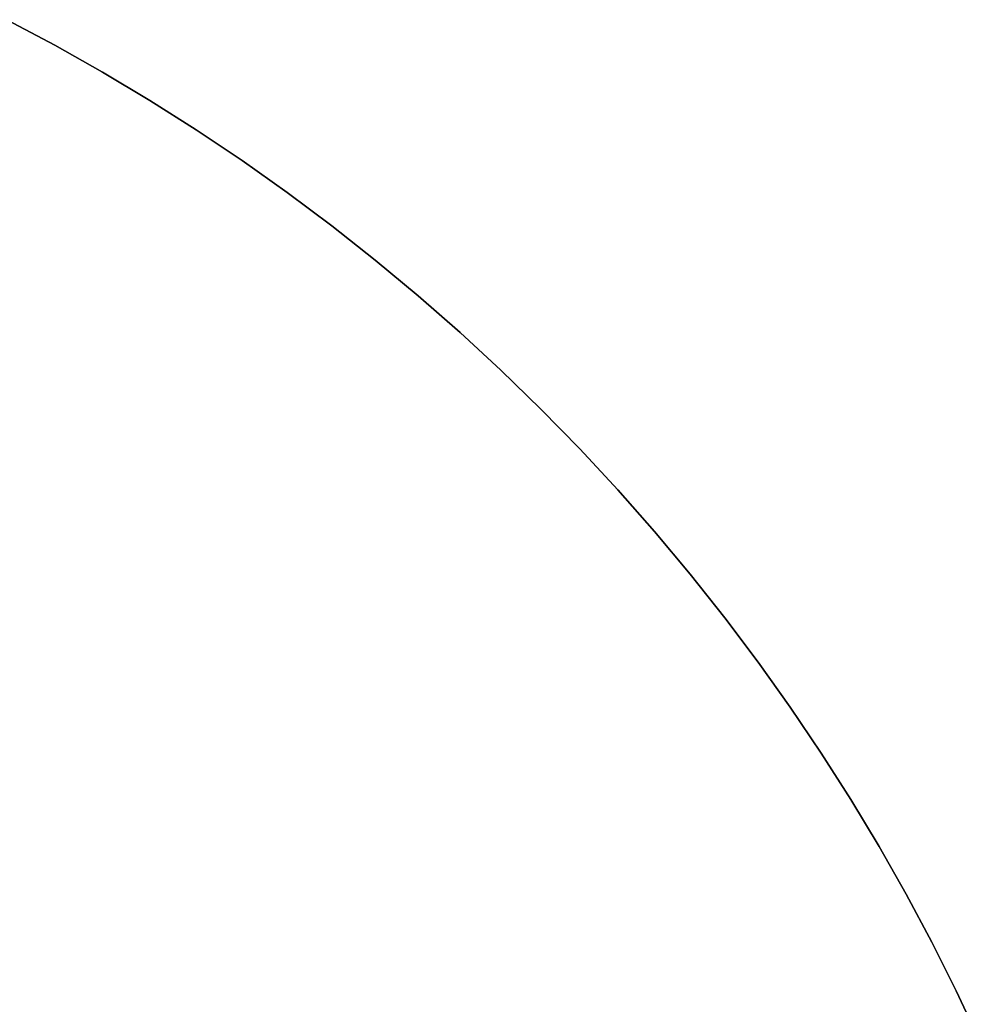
# Model space of a CAD drawing. Header units: millimetres. Extents: x -2852 to 102, y -106 to 97.
# Tile 35 of 256: x -2729 to -2707, y 15 to 38. Entities that reach past the tile are written whole.
import ezdxf

# ---------------------------------------------------------------- set-up
doc = ezdxf.new("R2010")
doc.units = ezdxf.units.MM
doc.header["$MEASUREMENT"] = 0
doc.layers.add('Predefinito', color=5, linetype='Continuous')

msp = doc.modelspace()

# ---------------------------------------------------------------- linework, layer by layer
at = {"color": 255, "linetype": 'Continuous', "lineweight": 15}
msp.add_lwpolyline([(-2706.921, 14.328), (-2707.457, 15.464), (-2708.024, 16.591), (-2708.621, 17.707), (-2709.249, 18.812), (-2709.906, 19.904), (-2710.594, 20.983), (-2711.311, 22.046), (-2712.056, 23.093), (-2712.83, 24.122), (-2713.632, 25.133), (-2714.46, 26.124), (-2715.315, 27.094), (-2716.195, 28.043), (-2717.099, 28.969), (-2718.028, 29.871), (-2718.978, 30.748), (-2719.951, 31.6), (-2720.944, 32.426), (-2721.957, 33.225), (-2722.989, 33.996), (-2724.038, 34.738), (-2725.103, 35.452), (-2726.183, 36.137), (-2727.277, 36.792), (-2728.384, 37.416), (-2729.502, 38.011)], dxfattribs=at)
at = {"layer": 'Predefinito'}
for points in [[(-2706.921, 14.328), (-2707.457, 15.464), (-2708.024, 16.591), (-2708.621, 17.707), (-2709.249, 18.812), (-2709.906, 19.904), (-2710.594, 20.983), (-2711.311, 22.046), (-2712.056, 23.093), (-2712.83, 24.122), (-2713.632, 25.133), (-2714.46, 26.124), (-2715.315, 27.094), (-2716.195, 28.043), (-2717.099, 28.969), (-2718.028, 29.871), (-2718.978, 30.748), (-2719.951, 31.6), (-2720.944, 32.426), (-2721.957, 33.225), (-2722.989, 33.996), (-2724.038, 34.738), (-2725.103, 35.452), (-2726.183, 36.137), (-2727.277, 36.792), (-2728.384, 37.416), (-2729.502, 38.011)], [(-2729.502, 38.011), (-2728.384, 37.416), (-2727.277, 36.792), (-2726.183, 36.137), (-2725.103, 35.452), (-2724.038, 34.738), (-2722.989, 33.996), (-2721.957, 33.225), (-2720.944, 32.426), (-2719.951, 31.6), (-2718.978, 30.748), (-2718.028, 29.871), (-2717.099, 28.969), (-2716.195, 28.043), (-2715.315, 27.094), (-2714.46, 26.124), (-2713.632, 25.133), (-2712.83, 24.122), (-2712.056, 23.093), (-2711.311, 22.046), (-2710.594, 20.983), (-2709.906, 19.904), (-2709.249, 18.812), (-2708.621, 17.707), (-2708.024, 16.591), (-2707.457, 15.464), (-2706.921, 14.328)], [(-2706.921, 14.328), (-2707.457, 15.464), (-2708.024, 16.591), (-2708.621, 17.707), (-2709.249, 18.812), (-2709.906, 19.904), (-2710.594, 20.983), (-2711.311, 22.046), (-2712.056, 23.093), (-2712.83, 24.122), (-2713.632, 25.133), (-2714.46, 26.124), (-2715.315, 27.094), (-2716.195, 28.043), (-2717.099, 28.969), (-2718.028, 29.871), (-2718.978, 30.748), (-2719.951, 31.6), (-2720.944, 32.426), (-2721.957, 33.225), (-2722.989, 33.996), (-2724.038, 34.738), (-2725.103, 35.452), (-2726.183, 36.137), (-2727.277, 36.792), (-2728.384, 37.416), (-2729.502, 38.011)], [(-2729.502, 38.011), (-2728.384, 37.416), (-2727.277, 36.792), (-2726.183, 36.137), (-2725.103, 35.452), (-2724.038, 34.738), (-2722.989, 33.996), (-2721.957, 33.225), (-2720.944, 32.426), (-2719.951, 31.6), (-2718.978, 30.748), (-2718.028, 29.871), (-2717.099, 28.969), (-2716.195, 28.043), (-2715.315, 27.094), (-2714.46, 26.124), (-2713.632, 25.133), (-2712.83, 24.122), (-2712.056, 23.093), (-2711.311, 22.046), (-2710.594, 20.983), (-2709.906, 19.904), (-2709.249, 18.812), (-2708.621, 17.707), (-2708.024, 16.591), (-2707.457, 15.464), (-2706.921, 14.328)], [(-2706.921, 14.328), (-2707.457, 15.464), (-2708.024, 16.591), (-2708.621, 17.707), (-2709.249, 18.812), (-2709.906, 19.904), (-2710.594, 20.983), (-2711.311, 22.046), (-2712.056, 23.093), (-2712.83, 24.122), (-2713.632, 25.133), (-2714.46, 26.124), (-2715.315, 27.094), (-2716.195, 28.043), (-2717.099, 28.969), (-2718.028, 29.871), (-2718.978, 30.748), (-2719.951, 31.6), (-2720.944, 32.426), (-2721.957, 33.225), (-2722.989, 33.996), (-2724.038, 34.738), (-2725.103, 35.452), (-2726.183, 36.137), (-2727.277, 36.792), (-2728.384, 37.416), (-2729.502, 38.011)]]:
    msp.add_lwpolyline(points, dxfattribs=at)

doc.saveas('drawing.dxf')
